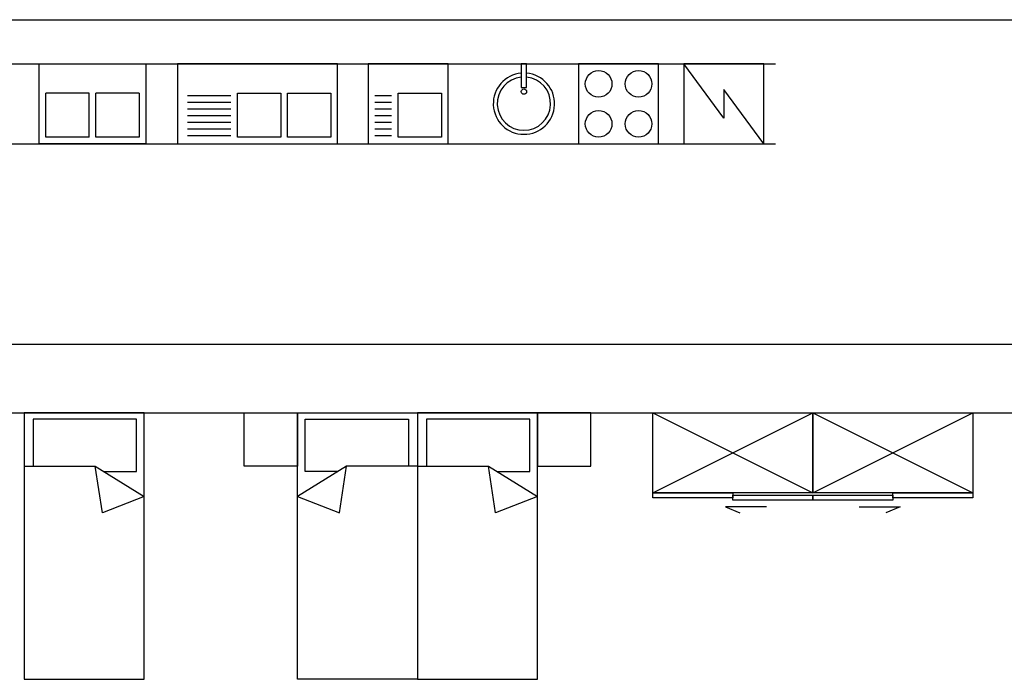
# Model space of a CAD drawing. Header units: inches. Extents: x 0 to 111471, y -105323 to 11070.
# Tile 68 of 256: x 3360 to 4099, y 4093 to 4588. Entities that reach past the tile are written whole.
import ezdxf

# ---------------------------------------------------------------- set-up
doc = ezdxf.new("R2010")
doc.units = ezdxf.units.IN
doc.header["$MEASUREMENT"] = 0
doc.layers.add('0 - POMOCNICZE', color=6, linetype='Continuous', plot=False)

# ---------------------------------------------------------------- blocks, each defined once
blk = doc.blocks.new('kuchnia1')
for p, q in [((0, 0), (0, -60)), ((60, 0), (0, 0)), ((60, -60), (60, 0)), ((0, -60), (60, -60))]:
    blk.add_line(p, q)
for centre in [(15, -15), (45, -15), (15, -45), (45, -45)]:
    blk.add_circle(centre, 10)
blk = doc.blocks.new('A$C362F2EF5')
blk.add_lwpolyline([(-120, 0), (0, 0), (0, -60), (-120, -60)], close=True)
blk.add_lwpolyline([(0, -60), (-120, 0), (0, 0), (-120, -60)])
blk = doc.blocks.new('zlew_dwukomorowy')
for p, q in [((-40, -60), (-40, 0)), ((-40, 0), (40, 0)), ((40, 0), (40, -60)), ((-35, -55), (-35, -22)), ((-2.5, -22), (-35, -22)), ((-2.5, -55), (-2.5, -22)), ((2.5, -55), (2.5, -22)), ((35, -22), (2.5, -22)), ((35, -22), (35, -55)), ((-2.5, -55), (-35, -55)), ((35, -55), (2.5, -55)), ((40, -60), (-40, -60))]:
    blk.add_line(p, q)
blk = doc.blocks.new('zlew dwukom. z ociekaczem')
for p, q in [((-52.5, -23.67), (-20, -23.67)), ((-52.5, -28.67), (-20, -28.67)), ((-52.5, -33.67), (-20, -33.67)), ((-52.5, -38.67), (-20, -38.67)), ((-52.5, -43.67), (-20, -43.67)), ((-52.5, -48.67), (-20, -48.67)), ((-52.5, -53.67), (-20, -53.67))]:
    blk.add_line(p, q)
for points in [[(-60, 0), (-60, -60), (60, -60), (60, 0)], [(-15, -22), (17.5, -22), (17.5, -55), (-15, -55)], [(22.5, -22), (55, -22), (55, -55), (22.5, -55)]]:
    blk.add_lwpolyline(points, close=True)
blk = doc.blocks.new('zlew jednokomorowy')
for p, q in [((-25.15, -23.67), (-12.5, -23.67)), ((-25.15, -28.67), (-12.5, -28.67)), ((-25.15, -33.67), (-12.5, -33.67)), ((-25.15, -38.67), (-12.5, -38.67)), ((-25.15, -43.67), (-12.5, -43.67)), ((-25.15, -48.67), (-12.5, -48.67)), ((-25.15, -53.67), (-12.5, -53.67))]:
    blk.add_line(p, q)
for points in [[(-30, 0), (-30, -60), (30, -60), (30, 0)], [(-7.5, -22), (25, -22), (25, -55), (-7.5, -55)]]:
    blk.add_lwpolyline(points, close=True)
blk = doc.blocks.new('kuchnia 2')
for p, q in [((0, -40.81), (-30, 0)), ((0, -19.19), (0, -40.81)), ((30, -60), (0, -19.19))]:
    blk.add_line(p, q)
blk.add_lwpolyline([(30, -60), (30, 0), (-30, 0), (-30, -60)], close=True)
blk = doc.blocks.new('zlew okrągły')
blk.add_lwpolyline([(-2, -17.82), (2, -17.82), (2, 0), (-2, 0)], close=True)
blk.add_circle((0, -20.83), 2)
for radius, start, end in [(23, 94.98854, 85.01146), (20, 95.73917, 84.26083)]:
    blk.add_arc((0, -29.84), radius, start, end)
blk = doc.blocks.new('łóżko90-flat-2')
blk.add_lwpolyline([(-90, -200), (-90, 0), (0, 0), (0, -200)], close=True)
for points in [[(-59.8, -44.06), (-84.31, -44.06), (-84.31, -4.85), (-6.74, -4.85), (-6.74, -40)], [(0, -40), (-53.25, -40), (-90, -62.8), (-58.58, -75.17), (-53.25, -40)]]:
    blk.add_lwpolyline(points)
blk = doc.blocks.new('łóżko+stolik-flat-2')
blk.add_lwpolyline([(-130, 0), (-90, 0), (-90, -40), (-130, -40)], close=True)
blk.add_blockref('łóżko90-flat-2', (0, 0))
blk = doc.blocks.new('łóżko90-flat-3')
blk.add_lwpolyline([(90, -200), (90, 0), (0, 0), (0, -200)], close=True)
for points in [[(59.8, -44.06), (84.31, -44.06), (84.31, -4.85), (6.74, -4.85), (6.74, -40)], [(0, -40), (53.25, -40), (90, -62.8), (58.58, -75.17), (53.25, -40)]]:
    blk.add_lwpolyline(points)

msp = doc.modelspace()

# ---------------------------------------------------------------- linework, layer by layer
for points in [[(2724.417, 4587.888), (7071.558, 4587.888), (7071.558, 4587.888)], [(2724.417, 4344.438), (7071.558, 4344.438), (7071.558, 4344.438)], [(3920.244, 4222.44), (3889.413, 4222.44), (3900.334, 4217.997)], [(3989.839, 4222.44), (4020.67, 4222.44), (4009.75, 4217.997)]]:
    msp.add_lwpolyline(points)
for points in [[(3835.042, 4233.014), (3895.042, 4233.014), (3895.042, 4229.207), (3835.042, 4229.207)], [(3895.042, 4231.111), (3955.042, 4231.111), (3955.042, 4227.304), (3895.042, 4227.304)], [(3955.042, 4231.111), (4015.042, 4231.111), (4015.042, 4227.304), (3955.042, 4227.304)], [(4015.042, 4233.014), (4075.042, 4233.014), (4075.042, 4229.207), (4015.042, 4229.207)]]:
    msp.add_lwpolyline(points, close=True)
at = {"layer": '0 - POMOCNICZE'}
for points in [[(2724.417, 4554.732), (3927.053, 4554.732)], [(2724.417, 4494.732), (3927.053, 4494.732)], [(2724.417, 4293.014), (5089.943, 4293.014)]]:
    msp.add_lwpolyline(points, dxfattribs=at)

# ---------------------------------------------------------------- block references
for name, p in [('zlew_dwukomorowy', (3414.436, 4554.732)), ('zlew dwukom. z ociekaczem', (3538.336, 4554.732)), ('zlew jednokomorowy', (3651.422, 4554.732)), ('zlew okrągły', (3738.224, 4554.732)), ('kuchnia1', (3779.277, 4554.732)), ('kuchnia 2', (3888.295, 4554.732)), ('łóżko90-flat-3', (3363.242, 4293.014)), ('łóżko+stolik-flat-2', (3658.33, 4293.014))]:
    msp.add_blockref(name, p)
at = {"xscale": -1}
msp.add_blockref('łóżko+stolik-flat-2', (3658.33, 4293.014), dxfattribs=at)
at = {"rotation": 180}
for p in [(3835.042, 4233.014), (3955.042, 4233.014)]:
    msp.add_blockref('A$C362F2EF5', p, dxfattribs=at)

doc.saveas('drawing.dxf')
